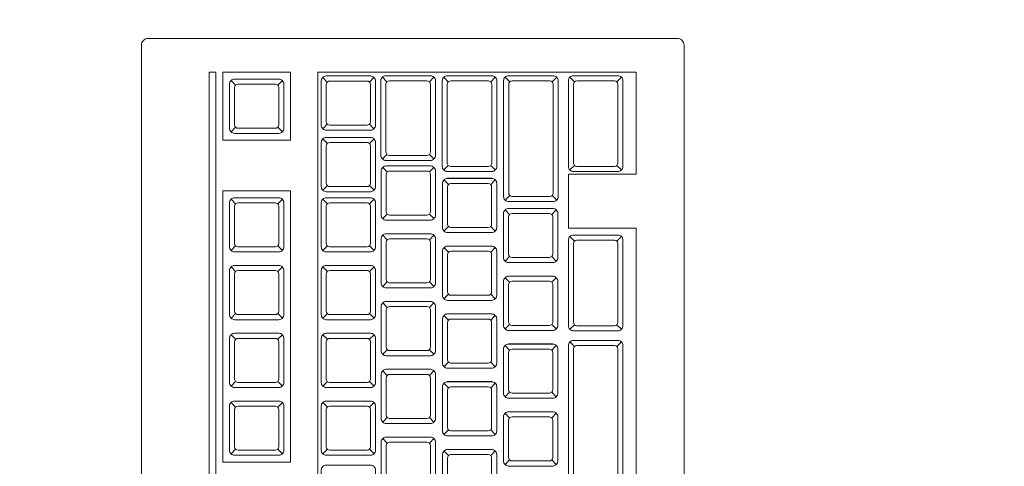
# Model space of a CAD drawing. Header units: millimetres. Extents: x 26866 to 1024070, y -428191 to 408885.
# Tile 238 of 248: x 202830 to 203121, y 399114 to 399246. Entities that reach past the tile are written whole.
import ezdxf

# ---------------------------------------------------------------- set-up
doc = ezdxf.new("R2010")
doc.units = ezdxf.units.MM
doc.header["$LTSCALE"] = 2
doc.layers.add('0_OPIS', color=7, linetype='Continuous', lineweight=13)
doc.layers.add('3DPLAN_A_TABELKA POMIESZCZEŃ', color=7, linetype='Continuous', lineweight=0)
doc.layers.add('3DPLAN_A_KRESKOWANIE 1', color=253, linetype='Continuous')
doc.layers.add('3DPLAN_A_OPIS', color=8, linetype='Continuous')
doc.layers.add('FURNITURE ZD 1 500', color=7, linetype='Continuous', lineweight=13, true_color=0x9fa8a5)
doc.styles.add('ARIAL', font='arial.ttf')
pattern_1 = [(45, (23044.838, -26883.88), (-16.83798, 16.83798), [])]

# ---------------------------------------------------------------- blocks, each defined once
blk = doc.blocks.new('kondygnacja -1')
at = {"layer": '3DPLAN_A_KRESKOWANIE 1'}
h = blk.add_hatch(dxfattribs=at)
h.set_pattern_fill('ANSI31', color=256, scale=7.5, style=0)
h.set_pattern_definition(pattern_1)
h.paths.add_polyline_path([(31677.485, -24430.84), (30214.868, -24430.84), (30214.868, -24470.84), (30429.606, -24470.84), (30429.606, -24477.84), (30447.606, -24477.84), (30447.606, -24818.84), (30476.606, -24818.84), (30476.606, -24470.84), (31012.606, -24470.84), (31012.606, -24478.84), (31079.606, -24478.84), (31079.606, -24470.84), (31638.606, -24470.84), (31638.606, -25036.84), (31079.606, -25036.84), (31079.606, -25028.84), (31012.606, -25028.84), (31012.606, -25036.84), (30611.38, -25036.84), (30611.38, -25072.84), (31023.606, -25072.84), (31034.606, -25082.84), (31034.606, -25330.84), (31023.606, -25340.84), (30831.396, -25340.84, -0.038531), (30832.58, -25356.183), (30832.58, -25371.84), (31079.606, -25371.84), (31079.606, -25072.84), (31638.606, -25072.84), (31638.606, -25943.84), (30832.58, -25943.84), (30832.58, -26009.84), (31677.485, -26009.84)])
h.paths.add_polyline_path([(30682.606, -26009.84), (30832.58, -26009.84), (30832.58, -25943.84), (30760.606, -25943.84), (30760.606, -25454.668), (30735.606, -25464.584), (30735.606, -25943.84), (30682.606, -25943.84)])
h.paths.add_polyline_path([(30679.606, -25371.84), (30735.606, -25371.84), (30735.606, -25464.584), (30760.606, -25454.668), (30760.606, -25371.84), (30832.58, -25371.84), (30832.58, -25356.183, 0.038531), (30831.396, -25340.84), (30679.606, -25340.84)])
h.paths.add_polyline_path([(30355.83, -25371.84), (30425.606, -25371.84), (30425.606, -25379.84), (30463.606, -25379.84), (30463.606, -25424.739), (30471.606, -25424.739), (30471.606, -25395.84), (30533.606, -25395.84), (30533.606, -25371.84), (30576.606, -25371.84), (30576.606, -25341.84), (30472.606, -25341.84), (30472.606, -25326.84), (30427.606, -25326.84), (30427.606, -25341.84), (30355.83, -25341.84)])
h.paths.add_polyline_path([(30456.606, -25936.84), (30425.606, -25936.84), (30425.606, -25945.84), (30380.606, -25945.84), (30380.606, -26009.84), (30512.606, -26009.84), (30512.606, -25943.84), (30466.606, -25943.84), (30466.606, -25712.84), (30456.606, -25712.84)])
h.paths.add_polyline_path([(28888.606, -25941.84), (28888.606, -26009.84), (29013.606, -26009.84), (29013.606, -25941.84)])
h.paths.add_polyline_path([(28591.166, -26009.84), (28591.166, -25944.84), (28547.606, -25944.84), (28547.606, -26009.84)])
h.paths.add_polyline_path([(28624.606, -25870.534), (28654.797, -25870.534), (28654.797, -25924.534), (28624.606, -25924.534), (28624.606, -25944.84), (28591.166, -25944.84), (28591.166, -26009.84), (28713.606, -26009.84), (28713.606, -25941.84), (28672.606, -25941.84), (28672.606, -25932.84), (28657.606, -25932.84), (28657.606, -25716.84), (28624.606, -25716.84)])
h.paths.add_polyline_path([(28372.606, -25944.84), (28328.606, -25944.84), (28328.606, -25907.84), (28282.606, -25907.84), (28282.606, -25944.84), (28248.606, -25944.84), (28248.606, -26009.84), (28372.606, -26009.84)])
h.paths.add_polyline_path([(28092.606, -25563.84), (28054.606, -25563.84), (28054.606, -25383.84), (28067.602, -25383.84), (28067.606, -25375.84), (28340.606, -25375.84), (28340.606, -25341.84), (28070.606, -25341.84), (28070.606, -25332.84), (28030.606, -25332.84), (28030.606, -25395.598), (28048.707, -25395.598), (28048.707, -25449.598), (28030.606, -25449.598), (28030.606, -26009.84), (28073.606, -26009.84), (28073.606, -25944.84), (28054.606, -25944.84), (28054.606, -25668.84), (28092.606, -25668.84)])
h.paths.add_polyline_path([(27949.606, -25495.746), (27949.606, -25507.746), (27983.295, -25507.746), (27983.295, -25521.746), (27949.606, -25521.746), (27949.606, -25531.84), (27999.606, -25531.84), (27999.606, -25934.84), (27982.606, -25934.84), (27982.606, -25942.84), (27947.606, -25942.84), (27947.606, -26009.84), (28026.624, -26009.84), (28026.624, -25449.598), (27999.606, -25449.598), (27999.606, -25463.84), (27949.606, -25463.84), (27949.606, -25481.746), (27983.295, -25481.746), (27983.295, -25495.746)])
h.paths.add_polyline_path([(27982.606, -25361.84), (27952.606, -25361.84), (27952.606, -25332.84), (28026.624, -25332.84), (28026.624, -25395.598), (27999.606, -25395.598), (27999.606, -25377.84), (27982.606, -25377.84)])
h.paths.add_polyline_path([(26818.606, -25892.84), (26781.485, -25892.84), (26781.485, -26009.84), (26894.541, -26009.84), (26894.541, -25942.84), (26830.606, -25942.84), (26830.606, -25930.84), (26818.606, -25930.84)])
h.paths.add_polyline_path([(26894.541, -26009.84), (27115.936, -26009.84), (27115.936, -25942.84), (26894.541, -25942.84)])
h.paths.add_polyline_path([(27115.936, -25942.84), (27115.936, -26009.84), (27466.606, -26009.84), (27466.606, -25942.84), (27427.606, -25942.84), (27427.606, -25933.84), (27384.606, -25933.84), (27384.606, -25942.84)])
h.paths.add_polyline_path([(27641.606, -25942.84), (27641.606, -26009.84), (27802.606, -26009.84), (27802.606, -25942.84)])
h.paths.add_polyline_path([(30621.105, -25040.467), (30688.374, -25040.467), (30688.374, -25072.867), (30621.105, -25072.867)], flags=24)
h = blk.add_hatch(dxfattribs=at)
h.set_pattern_fill('ANSI31', color=256, scale=7.5, style=0)
h.set_pattern_definition(pattern_1)
h.paths.add_polyline_path([(29010.606, -24430.84), (28888.606, -24430.84), (28888.606, -24472.84), (29010.606, -24472.84)])
h.paths.add_polyline_path([(29275.573, -25037.84), (29257.606, -25037.84), (29257.606, -24471.84), (29273.606, -24471.84), (29273.606, -24468.84), (29303.606, -24468.84), (29303.606, -24430.84), (29185.606, -24430.84), (29185.606, -24471.84), (29228.606, -24471.84), (29228.606, -25049.84), (29175.018, -25049.84), (29175.018, -25053.062, 0.060091), (29177.886, -25076.84), (29272.378, -25076.84)])
h.paths.add_polyline_path([(29273.606, -25072.84), (29380.606, -25072.84), (29380.606, -25037.84), (29275.573, -25037.84), (29272.378, -25076.84), (29273.606, -25076.84)])
h.paths.add_polyline_path([(29498.606, -25037.84), (29480.606, -25037.84), (29480.606, -25072.84), (29708.606, -25072.84), (29708.606, -25039.85), (29536.606, -25039.85), (29536.606, -24939.85), (29498.606, -24939.85)])
h.paths.add_polyline_path([(29566.606, -24430.84), (29473.606, -24430.84), (29473.606, -24468.84), (29498.606, -24468.84), (29498.606, -24727.874), (29524.775, -24727.874), (29524.775, -24781.874), (29498.606, -24781.874), (29498.606, -24826.85), (29536.606, -24826.85), (29536.606, -24470.85), (29566.606, -24470.85)])
h.paths.add_polyline_path([(29736.606, -24430.84), (29736.606, -24470.85), (29828.606, -24470.85), (29828.606, -24472.85), (29873.606, -24472.85), (29873.606, -24470.85), (30016.865, -24470.85), (30016.865, -24430.84)])
h.paths.add_polyline_path([(30016.865, -24470.85), (30112.842, -24470.85), (30112.842, -24430.84), (30016.865, -24430.84)])
h.paths.add_polyline_path([(29864.606, -25141.84), (29835.606, -25141.84), (29835.606, -25153.062), (29864.606, -25153.062)])
h.paths.add_polyline_path([(29864.606, -25087.84), (29880.606, -25069.84), (30213.451, -25069.84, 0.042168), (30214.868, -25053.062), (30214.868, -25041.84), (30178.606, -25041.84), (30178.606, -24470.84), (30214.868, -24470.84), (30214.868, -24430.84), (30112.842, -24430.84), (30112.842, -24470.85), (30115.606, -24470.85), (30115.606, -24477.85), (30159.606, -24477.85), (30159.606, -25039.85), (29899.606, -25039.85), (29899.606, -25026.85), (29826.606, -25026.85), (29826.606, -25039.85), (29803.606, -25039.85), (29803.606, -25072.84), (29819.606, -25072.84), (29835.606, -25088.84), (29835.606, -25153.062), (29864.606, -25153.062)])
h.paths.add_polyline_path([(29463.606, -25369.84), (29509.606, -25369.84), (29509.606, -25408.84), (29538.606, -25408.84), (29538.606, -25366.84), (29765.606, -25366.84), (29765.606, -25448.84), (29937.606, -25448.84), (29937.606, -25366.84), (30091.056, -25366.84), (30091.056, -25356.183, -0.035999), (30092.09, -25341.84), (29880.606, -25341.84), (29864.606, -25325.84), (29864.606, -25261.84), (29835.606, -25261.84), (29835.606, -25325.84), (29819.606, -25341.84), (29463.606, -25341.84)])
h.paths.add_polyline_path([(30252.83, -25342.153), (30252.83, -25341.84), (30092.09, -25341.84, 0.035999), (30091.056, -25356.183), (30091.056, -25366.84), (30152.606, -25366.84), (30152.606, -25937.84), (30091.056, -25937.84), (30091.056, -26009.84), (30210.606, -26009.84), (30210.606, -25945.84), (30180.606, -25945.84), (30180.606, -25371.84), (30252.83, -25371.84), (30252.83, -25350.577), (30252.33, -25350.577), (30252.33, -25342.153)])
h.paths.add_polyline_path([(30081.987, -25665.134), (30231.695, -25665.134), (30231.695, -25700.215), (30081.987, -25700.215)], flags=9)
h.paths.add_polyline_path([(29875.606, -25931.84), (29829.606, -25931.84), (29829.606, -25937.84), (29781.606, -25937.84), (29781.606, -26009.84), (29917.606, -26009.84), (29917.606, -25937.84), (29875.606, -25937.84)])
h.paths.add_polyline_path([(29611.606, -26009.84), (29611.606, -25937.84), (29538.606, -25937.84), (29538.606, -25683.804), (29507.606, -25683.804), (29507.606, -25943.84), (29482.606, -25943.84), (29482.606, -26009.84)])
h.paths.add_polyline_path([(29282.811, -25653.753), (29568.722, -25653.753), (29568.722, -25738.674), (29282.811, -25738.674)], flags=9)
h.paths.add_polyline_path([(29479.606, -25623.84), (29507.606, -25623.84), (29507.606, -25683.804), (29538.606, -25683.804), (29538.606, -25498.84), (29509.606, -25498.84), (29509.606, -25608.84), (29479.606, -25608.84)])
h.paths.add_polyline_path([(29389.606, -25608.84), (29262.167, -25608.84), (29262.167, -25623.84), (29389.606, -25623.84)])
h.paths.add_polyline_path([(29312.606, -25943.84), (29275.606, -25943.84), (29275.606, -25936.84), (29262.167, -25936.84), (29262.167, -26009.84), (29312.606, -26009.84)])
h.paths.add_polyline_path([(29188.606, -26009.84), (29262.167, -26009.84), (29262.167, -25936.84), (29256.606, -25936.84), (29256.606, -25683.804), (29227.606, -25683.804), (29227.606, -25941.84), (29188.606, -25941.84)])
h.paths.add_polyline_path([(29227.606, -25683.804), (29256.606, -25683.804), (29256.606, -25623.84), (29262.167, -25623.84), (29262.167, -25608.84), (29259.606, -25608.84), (29259.606, -25369.84), (29262.167, -25369.84), (29262.167, -25356.183, 0.056395), (29259.639, -25333.84), (29224.606, -25333.84), (29224.606, -25341.84), (29157.606, -25341.84), (29157.606, -25371.84), (29227.606, -25371.84)])
h.paths.add_polyline_path([(29373.606, -25341.84), (29270.606, -25341.84), (29270.606, -25333.84), (29259.639, -25333.84, -0.056395), (29262.167, -25356.183), (29262.167, -25369.84), (29373.606, -25369.84)])
h.paths.add_polyline_path([(30170.106, -24766.995), (30186.534, -24766.995), (30186.534, -24786.995), (30170.106, -24786.995)], flags=24)
h.paths.add_polyline_path([(29566.123, -25338.582), (29633.392, -25338.582), (29633.392, -25370.982), (29566.123, -25370.982)], flags=24)
h.paths.add_polyline_path([(29957.208, -25338.582), (30024.477, -25338.582), (30024.477, -25370.982), (29957.208, -25370.982)], flags=24)
h.paths.add_polyline_path([(30179.863, -25902.326), (30243.82, -25902.326), (30243.82, -25910.462), (30179.863, -25910.462)], flags=24)
at = {"layer": 'FURNITURE ZD 1 500'}
for p, q in [((29291.822, -24876.939), (29301.21, -24876.939)), ((29291.822, -24905.839), (29291.822, -24876.939)), ((29292.103, -24877.225), (29291.968, -24877.09)), ((29293.345, -24877.225), (29293.48, -24877.09)), ((29293.862, -24877.218), (29293.727, -24877.083)), ((29295.113, -24877.218), (29295.248, -24877.083)), ((29295.671, -24877.218), (29295.536, -24877.083)), ((29296.922, -24877.218), (29297.057, -24877.083)), ((29297.48, -24877.218), (29297.345, -24877.083)), ((29298.731, -24877.218), (29298.866, -24877.083)), ((29299.389, -24877.218), (29299.254, -24877.083)), ((29300.64, -24877.218), (29300.775, -24877.083)), ((29301.21, -24876.939), (29301.21, -24879.939)), ((29289.401, -24877.318), (29289.266, -24877.183)), ((29290.643, -24877.318), (29290.778, -24877.183)), ((29289.401, -24878.56), (29289.266, -24878.695)), ((29290.643, -24878.56), (29290.778, -24878.695)), ((29292.103, -24878.467), (29291.968, -24878.602)), ((29293.345, -24878.467), (29293.48, -24878.602)), ((29292.105, -24879.039), (29291.969, -24878.903)), ((29293.346, -24879.039), (29293.481, -24878.903)), ((29293.862, -24879.36), (29293.727, -24879.495)), ((29295.113, -24879.36), (29295.248, -24879.495)), ((29293.871, -24879.879), (29293.736, -24879.744)), ((29295.113, -24879.879), (29295.248, -24879.744)), ((29295.671, -24879.685), (29295.536, -24879.82)), ((29296.922, -24879.685), (29297.057, -24879.82)), ((29299.389, -24879.685), (29299.254, -24879.82)), ((29300.64, -24879.685), (29300.775, -24879.82)), ((29295.642, -24880.064), (29296.951, -24880.064)), ((29299.21, -24879.939), (29301.21, -24879.939)), ((29299.21, -24879.939), (29299.21, -24881.539)), ((29292.105, -24880.28), (29291.969, -24880.416)), ((29293.346, -24880.28), (29293.481, -24880.416)), ((29295.679, -24880.246), (29295.543, -24880.11)), ((29296.92, -24880.246), (29297.055, -24880.11)), ((29297.48, -24880.574), (29297.345, -24880.71)), ((29298.731, -24880.574), (29298.866, -24880.71)), ((29289.401, -24880.816), (29289.266, -24880.681)), ((29290.643, -24880.816), (29290.778, -24880.681)), ((29292.105, -24880.816), (29291.969, -24880.681)), ((29293.346, -24880.816), (29293.481, -24880.681)), ((29293.871, -24881.121), (29293.736, -24881.256)), ((29295.113, -24881.121), (29295.248, -24881.256)), ((29297.478, -24881.133), (29297.343, -24880.998)), ((29297.442, -24880.952), (29298.751, -24880.952)), ((29298.72, -24881.133), (29298.855, -24880.998)), ((29295.679, -24881.487), (29295.543, -24881.623)), ((29296.92, -24881.487), (29297.055, -24881.623)), ((29293.871, -24881.879), (29293.736, -24881.744)), ((29295.113, -24881.879), (29295.248, -24881.744)), ((29299.21, -24881.539), (29301.21, -24881.539)), ((29299.389, -24881.918), (29299.254, -24881.783)), ((29300.64, -24881.918), (29300.775, -24881.783)), ((29301.21, -24881.539), (29301.21, -24900.839)), ((29289.401, -24882.058), (29289.266, -24882.193)), ((29290.643, -24882.058), (29290.778, -24882.193)), ((29292.105, -24882.058), (29291.969, -24882.193)), ((29293.346, -24882.058), (29293.481, -24882.193)), ((29295.642, -24882.064), (29296.951, -24882.064)), ((29295.679, -24882.246), (29295.543, -24882.11)), ((29296.92, -24882.246), (29297.055, -24882.11)), ((29297.478, -24882.375), (29297.343, -24882.51)), ((29298.72, -24882.375), (29298.855, -24882.51)), ((29289.401, -24882.816), (29289.266, -24882.681)), ((29290.643, -24882.816), (29290.778, -24882.681)), ((29292.105, -24882.816), (29291.969, -24882.681)), ((29293.346, -24882.816), (29293.481, -24882.681)), ((29297.442, -24882.952), (29298.751, -24882.952)), ((29293.871, -24883.121), (29293.736, -24883.256)), ((29295.113, -24883.121), (29295.248, -24883.256)), ((29297.478, -24883.133), (29297.343, -24882.998)), ((29298.72, -24883.133), (29298.855, -24882.998)), ((29295.679, -24883.487), (29295.543, -24883.623)), ((29296.92, -24883.487), (29297.055, -24883.623)), ((29293.871, -24883.879), (29293.736, -24883.744)), ((29295.113, -24883.879), (29295.248, -24883.744)), ((29289.401, -24884.058), (29289.266, -24884.193)), ((29290.643, -24884.058), (29290.778, -24884.193)), ((29292.105, -24884.058), (29291.969, -24884.193)), ((29293.346, -24884.058), (29293.481, -24884.193)), ((29295.679, -24884.246), (29295.543, -24884.11)), ((29295.642, -24884.064), (29296.951, -24884.064)), ((29296.92, -24884.246), (29297.055, -24884.11)), ((29297.478, -24884.375), (29297.343, -24884.51)), ((29298.72, -24884.375), (29298.855, -24884.51)), ((29299.389, -24884.385), (29299.254, -24884.52)), ((29300.64, -24884.385), (29300.775, -24884.52)), ((29289.401, -24884.816), (29289.266, -24884.681)), ((29290.643, -24884.816), (29290.778, -24884.681)), ((29292.105, -24884.816), (29291.969, -24884.681)), ((29293.346, -24884.816), (29293.481, -24884.681)), ((29297.478, -24885.133), (29297.343, -24884.998)), ((29297.442, -24884.952), (29298.751, -24884.952)), ((29298.72, -24885.133), (29298.855, -24884.998)), ((29299.389, -24885.029), (29299.254, -24884.893)), ((29300.64, -24885.029), (29300.775, -24884.893)), ((29293.871, -24885.121), (29293.736, -24885.256)), ((29295.113, -24885.121), (29295.248, -24885.256)), ((29295.679, -24885.487), (29295.543, -24885.623)), ((29296.92, -24885.487), (29297.055, -24885.623)), ((29293.871, -24885.879), (29293.736, -24885.744)), ((29295.113, -24885.879), (29295.248, -24885.744)), ((29289.401, -24886.058), (29289.266, -24886.193)), ((29290.643, -24886.058), (29290.778, -24886.193)), ((29292.105, -24886.058), (29291.969, -24886.193)), ((29293.346, -24886.058), (29293.481, -24886.193)), ((29295.679, -24886.246), (29295.543, -24886.11)), ((29295.642, -24886.064), (29296.951, -24886.064)), ((29296.92, -24886.246), (29297.055, -24886.11)), ((29297.478, -24886.375), (29297.343, -24886.51)), ((29298.72, -24886.375), (29298.855, -24886.51)), ((29289.401, -24886.816), (29289.266, -24886.681)), ((29290.643, -24886.816), (29290.778, -24886.681)), ((29292.105, -24886.816), (29291.969, -24886.681)), ((29293.346, -24886.816), (29293.481, -24886.681)), ((29297.478, -24887.133), (29297.343, -24886.998)), ((29297.442, -24886.952), (29298.751, -24886.952)), ((29298.72, -24887.133), (29298.855, -24886.998)), ((29293.871, -24887.121), (29293.736, -24887.256)), ((29295.113, -24887.121), (29295.248, -24887.256)), ((29295.679, -24887.487), (29295.543, -24887.623)), ((29296.92, -24887.487), (29297.055, -24887.623)), ((29293.871, -24887.879), (29293.736, -24887.744)), ((29295.113, -24887.879), (29295.248, -24887.744)), ((29289.401, -24888.058), (29289.266, -24888.193)), ((29290.643, -24888.058), (29290.778, -24888.193)), ((29292.105, -24888.058), (29291.969, -24888.193)), ((29293.346, -24888.058), (29293.481, -24888.193)), ((29295.679, -24888.246), (29295.543, -24888.11)), ((29295.642, -24888.064), (29296.951, -24888.064)), ((29296.92, -24888.246), (29297.055, -24888.11)), ((29297.478, -24888.375), (29297.343, -24888.51)), ((29298.72, -24888.375), (29298.855, -24888.51))]:
    blk.add_line(p, q, dxfattribs=at)
for points in [[(29286.822, -24875.939), (29302.422, -24875.939, -0.414214), (29302.622, -24876.139), (29302.622, -24921.739, -0.414214), (29302.422, -24921.939), (29286.822, -24921.939, -0.414214), (29286.622, -24921.739), (29286.622, -24876.139, -0.414214)], [(29289.372, -24878.739, -0.414214), (29289.222, -24878.589), (29289.222, -24877.289, -0.414214), (29289.372, -24877.139), (29290.672, -24877.139, -0.414214), (29290.822, -24877.289), (29290.822, -24878.589, -0.414214), (29290.672, -24878.739)], [(29292.074, -24878.646, -0.414214), (29291.924, -24878.496), (29291.924, -24877.196, -0.414214), (29292.074, -24877.046), (29293.374, -24877.046, -0.414214), (29293.524, -24877.196), (29293.524, -24878.496, -0.414214), (29293.374, -24878.646)], [(29293.683, -24877.189), (29293.683, -24879.389, 0.414214), (29293.833, -24879.539), (29295.142, -24879.539, 0.414214), (29295.292, -24879.389), (29295.292, -24877.189, 0.414214), (29295.142, -24877.039), (29293.833, -24877.039, 0.414214)], [(29296.951, -24877.039), (29295.642, -24877.039, 0.414214), (29295.492, -24877.189), (29295.492, -24879.714, 0.414214), (29295.642, -24879.864), (29296.951, -24879.864, 0.414214), (29297.101, -24879.714), (29297.101, -24877.189, 0.414214)], [(29298.76, -24877.039), (29297.451, -24877.039, 0.414214), (29297.301, -24877.189), (29297.301, -24880.604, 0.414214), (29297.451, -24880.754), (29298.76, -24880.754, 0.414214), (29298.91, -24880.604), (29298.91, -24877.189, 0.414214)], [(29299.21, -24877.189), (29299.21, -24879.714, 0.414214), (29299.36, -24879.864), (29300.669, -24879.864, 0.414214), (29300.819, -24879.714), (29300.819, -24877.189, 0.414214), (29300.669, -24877.039), (29299.36, -24877.039, 0.414214)], [(29289.372, -24878.489), (29289.372, -24877.389, -0.414214), (29289.472, -24877.289), (29290.572, -24877.289, -0.414214), (29290.672, -24877.389), (29290.672, -24878.489, -0.414214), (29290.572, -24878.589), (29289.472, -24878.589, -0.414214)], [(29292.074, -24878.396), (29292.074, -24877.296, -0.414214), (29292.174, -24877.196), (29293.274, -24877.196, -0.414214), (29293.374, -24877.296), (29293.374, -24878.396, -0.414214), (29293.274, -24878.496), (29292.174, -24878.496, -0.414214)], [(29293.933, -24879.389), (29295.042, -24879.389, 0.414214), (29295.142, -24879.289), (29295.142, -24877.289, 0.414214), (29295.042, -24877.189), (29293.933, -24877.189, 0.414214), (29293.833, -24877.289), (29293.833, -24879.289, 0.414214)], [(29295.642, -24879.614), (29295.642, -24877.289, -0.414214), (29295.742, -24877.189), (29296.851, -24877.189, -0.414214), (29296.951, -24877.289), (29296.951, -24879.614, -0.414214), (29296.851, -24879.714), (29295.742, -24879.714, -0.414214)], [(29297.551, -24880.604), (29298.66, -24880.604, 0.414214), (29298.76, -24880.504), (29298.76, -24877.289, 0.414214), (29298.66, -24877.189), (29297.551, -24877.189, 0.414214), (29297.451, -24877.289), (29297.451, -24880.504, 0.414214)], [(29299.46, -24879.714), (29300.569, -24879.714, 0.414214), (29300.669, -24879.614), (29300.669, -24877.289, 0.414214), (29300.569, -24877.189), (29299.46, -24877.189, 0.414214), (29299.36, -24877.289), (29299.36, -24879.614, 0.414214)], [(29292.075, -24880.46, -0.414214), (29291.925, -24880.31), (29291.925, -24879.01, -0.414214), (29292.075, -24878.86), (29293.375, -24878.86, -0.414214), (29293.525, -24879.01), (29293.525, -24880.31, -0.414214), (29293.375, -24880.46)], [(29292.075, -24880.21), (29292.075, -24879.11, -0.414214), (29292.175, -24879.01), (29293.275, -24879.01, -0.414214), (29293.375, -24879.11), (29293.375, -24880.21, -0.414214), (29293.275, -24880.31), (29292.175, -24880.31, -0.414214)], [(29293.842, -24881.3, -0.414214), (29293.692, -24881.15), (29293.692, -24879.85, -0.414214), (29293.842, -24879.7), (29295.142, -24879.7, -0.414214), (29295.292, -24879.85), (29295.292, -24881.15, -0.414214), (29295.142, -24881.3)], [(29293.842, -24881.05), (29293.842, -24879.95, -0.414214), (29293.942, -24879.85), (29295.042, -24879.85, -0.414214), (29295.142, -24879.95), (29295.142, -24881.05, -0.414214), (29295.042, -24881.15), (29293.942, -24881.15, -0.414214)], [(29295.649, -24881.667, -0.414214), (29295.499, -24881.517), (29295.499, -24880.217, -0.414214), (29295.649, -24880.067), (29296.949, -24880.067, -0.414214), (29297.099, -24880.217), (29297.099, -24881.517, -0.414214), (29296.949, -24881.667)], [(29295.649, -24881.417), (29295.649, -24880.317, -0.414214), (29295.749, -24880.217), (29296.849, -24880.217, -0.414214), (29296.949, -24880.317), (29296.949, -24881.417, -0.414214), (29296.849, -24881.517), (29295.749, -24881.517, -0.414214)], [(29289.372, -24882.237, -0.414214), (29289.222, -24882.087), (29289.222, -24880.787, -0.414214), (29289.372, -24880.637), (29290.672, -24880.637, -0.414214), (29290.822, -24880.787), (29290.822, -24882.087, -0.414214), (29290.672, -24882.237)], [(29292.075, -24882.237, -0.414214), (29291.925, -24882.087), (29291.925, -24880.787, -0.414214), (29292.075, -24880.637), (29293.375, -24880.637, -0.414214), (29293.525, -24880.787), (29293.525, -24882.087, -0.414214), (29293.375, -24882.237)], [(29289.372, -24881.987), (29289.372, -24880.887, -0.414214), (29289.472, -24880.787), (29290.572, -24880.787, -0.414214), (29290.672, -24880.887), (29290.672, -24881.987, -0.414214), (29290.572, -24882.087), (29289.472, -24882.087, -0.414214)], [(29292.075, -24881.987), (29292.075, -24880.887, -0.414214), (29292.175, -24880.787), (29293.275, -24880.787, -0.414214), (29293.375, -24880.887), (29293.375, -24881.987, -0.414214), (29293.275, -24882.087), (29292.175, -24882.087, -0.414214)], [(29297.449, -24882.554, -0.414214), (29297.299, -24882.404), (29297.299, -24881.104, -0.414214), (29297.449, -24880.954), (29298.749, -24880.954, -0.414214), (29298.899, -24881.104), (29298.899, -24882.404, -0.414214), (29298.749, -24882.554)], [(29297.449, -24882.304), (29297.449, -24881.204, -0.414214), (29297.549, -24881.104), (29298.649, -24881.104, -0.414214), (29298.749, -24881.204), (29298.749, -24882.304, -0.414214), (29298.649, -24882.404), (29297.549, -24882.404, -0.414214)], [(29293.842, -24883.3, -0.414214), (29293.692, -24883.15), (29293.692, -24881.85, -0.414214), (29293.842, -24881.7), (29295.142, -24881.7, -0.414214), (29295.292, -24881.85), (29295.292, -24883.15, -0.414214), (29295.142, -24883.3)], [(29300.669, -24884.564, 0.414214), (29300.819, -24884.414), (29300.819, -24881.889, 0.414214), (29300.669, -24881.739), (29299.36, -24881.739, 0.414214), (29299.21, -24881.889), (29299.21, -24884.414, 0.414214), (29299.36, -24884.564)], [(29293.842, -24883.05), (29293.842, -24881.95, -0.414214), (29293.942, -24881.85), (29295.042, -24881.85, -0.414214), (29295.142, -24881.95), (29295.142, -24883.05, -0.414214), (29295.042, -24883.15), (29293.942, -24883.15, -0.414214)], [(29295.649, -24883.667, -0.414214), (29295.499, -24883.517), (29295.499, -24882.217, -0.414214), (29295.649, -24882.067), (29296.949, -24882.067, -0.414214), (29297.099, -24882.217), (29297.099, -24883.517, -0.414214), (29296.949, -24883.667)], [(29299.36, -24884.314), (29299.36, -24881.989, -0.414214), (29299.46, -24881.889), (29300.569, -24881.889, -0.414214), (29300.669, -24881.989), (29300.669, -24884.314, -0.414214), (29300.569, -24884.414), (29299.46, -24884.414, -0.414214)], [(29295.649, -24883.417), (29295.649, -24882.317, -0.414214), (29295.749, -24882.217), (29296.849, -24882.217, -0.414214), (29296.949, -24882.317), (29296.949, -24883.417, -0.414214), (29296.849, -24883.517), (29295.749, -24883.517, -0.414214)], [(29289.372, -24884.237, -0.414214), (29289.222, -24884.087), (29289.222, -24882.787, -0.414214), (29289.372, -24882.637), (29290.672, -24882.637, -0.414214), (29290.822, -24882.787), (29290.822, -24884.087, -0.414214), (29290.672, -24884.237)], [(29292.075, -24884.237, -0.414214), (29291.925, -24884.087), (29291.925, -24882.787, -0.414214), (29292.075, -24882.637), (29293.375, -24882.637, -0.414214), (29293.525, -24882.787), (29293.525, -24884.087, -0.414214), (29293.375, -24884.237)], [(29289.372, -24883.987), (29289.372, -24882.887, -0.414214), (29289.472, -24882.787), (29290.572, -24882.787, -0.414214), (29290.672, -24882.887), (29290.672, -24883.987, -0.414214), (29290.572, -24884.087), (29289.472, -24884.087, -0.414214)], [(29292.075, -24883.987), (29292.075, -24882.887, -0.414214), (29292.175, -24882.787), (29293.275, -24882.787, -0.414214), (29293.375, -24882.887), (29293.375, -24883.987, -0.414214), (29293.275, -24884.087), (29292.175, -24884.087, -0.414214)], [(29297.449, -24884.554, -0.414214), (29297.299, -24884.404), (29297.299, -24883.104, -0.414214), (29297.449, -24882.954), (29298.749, -24882.954, -0.414214), (29298.899, -24883.104), (29298.899, -24884.404, -0.414214), (29298.749, -24884.554)], [(29297.449, -24884.304), (29297.449, -24883.204, -0.414214), (29297.549, -24883.104), (29298.649, -24883.104, -0.414214), (29298.749, -24883.204), (29298.749, -24884.304, -0.414214), (29298.649, -24884.404), (29297.549, -24884.404, -0.414214)], [(29293.842, -24885.3, -0.414214), (29293.692, -24885.15), (29293.692, -24883.85, -0.414214), (29293.842, -24883.7), (29295.142, -24883.7, -0.414214), (29295.292, -24883.85), (29295.292, -24885.15, -0.414214), (29295.142, -24885.3)], [(29293.842, -24885.05), (29293.842, -24883.95, -0.414214), (29293.942, -24883.85), (29295.042, -24883.85, -0.414214), (29295.142, -24883.95), (29295.142, -24885.05, -0.414214), (29295.042, -24885.15), (29293.942, -24885.15, -0.414214)], [(29295.649, -24885.667, -0.414214), (29295.499, -24885.517), (29295.499, -24884.217, -0.414214), (29295.649, -24884.067), (29296.949, -24884.067, -0.414214), (29297.099, -24884.217), (29297.099, -24885.517, -0.414214), (29296.949, -24885.667)], [(29295.649, -24885.417), (29295.649, -24884.317, -0.414214), (29295.749, -24884.217), (29296.849, -24884.217, -0.414214), (29296.949, -24884.317), (29296.949, -24885.417, -0.414214), (29296.849, -24885.517), (29295.749, -24885.517, -0.414214)], [(29289.372, -24886.237, -0.414214), (29289.222, -24886.087), (29289.222, -24884.787, -0.414214), (29289.372, -24884.637), (29290.672, -24884.637, -0.414214), (29290.822, -24884.787), (29290.822, -24886.087, -0.414214), (29290.672, -24886.237)], [(29292.075, -24886.237, -0.414214), (29291.925, -24886.087), (29291.925, -24884.787, -0.414214), (29292.075, -24884.637), (29293.375, -24884.637, -0.414214), (29293.525, -24884.787), (29293.525, -24886.087, -0.414214), (29293.375, -24886.237)], [(29289.372, -24885.987), (29289.372, -24884.887, -0.414214), (29289.472, -24884.787), (29290.572, -24884.787, -0.414214), (29290.672, -24884.887), (29290.672, -24885.987, -0.414214), (29290.572, -24886.087), (29289.472, -24886.087, -0.414214)], [(29292.075, -24885.987), (29292.075, -24884.887, -0.414214), (29292.175, -24884.787), (29293.275, -24884.787, -0.414214), (29293.375, -24884.887), (29293.375, -24885.987, -0.414214), (29293.275, -24886.087), (29292.175, -24886.087, -0.414214)], [(29297.449, -24886.554, -0.414214), (29297.299, -24886.404), (29297.299, -24885.104, -0.414214), (29297.449, -24884.954), (29298.749, -24884.954, -0.414214), (29298.899, -24885.104), (29298.899, -24886.404, -0.414214), (29298.749, -24886.554)], [(29300.669, -24897.529), (29299.36, -24897.529, -0.414214), (29299.21, -24897.379), (29299.21, -24885, -0.414214), (29299.36, -24884.85), (29300.669, -24884.85, -0.414214), (29300.819, -24885), (29300.819, -24897.379, -0.414214)], [(29300.569, -24885), (29299.46, -24885, 0.414214), (29299.36, -24885.1), (29299.36, -24897.279, 0.414214), (29299.46, -24897.379), (29300.569, -24897.379, 0.414214), (29300.669, -24897.279), (29300.669, -24885.1, 0.414214)], [(29297.449, -24886.304), (29297.449, -24885.204, -0.414214), (29297.549, -24885.104), (29298.649, -24885.104, -0.414214), (29298.749, -24885.204), (29298.749, -24886.304, -0.414214), (29298.649, -24886.404), (29297.549, -24886.404, -0.414214)], [(29293.842, -24887.3, -0.414214), (29293.692, -24887.15), (29293.692, -24885.85, -0.414214), (29293.842, -24885.7), (29295.142, -24885.7, -0.414214), (29295.292, -24885.85), (29295.292, -24887.15, -0.414214), (29295.142, -24887.3)], [(29293.842, -24887.05), (29293.842, -24885.95, -0.414214), (29293.942, -24885.85), (29295.042, -24885.85, -0.414214), (29295.142, -24885.95), (29295.142, -24887.05, -0.414214), (29295.042, -24887.15), (29293.942, -24887.15, -0.414214)], [(29295.649, -24887.667, -0.414214), (29295.499, -24887.517), (29295.499, -24886.217, -0.414214), (29295.649, -24886.067), (29296.949, -24886.067, -0.414214), (29297.099, -24886.217), (29297.099, -24887.517, -0.414214), (29296.949, -24887.667)], [(29295.649, -24887.417), (29295.649, -24886.317, -0.414214), (29295.749, -24886.217), (29296.849, -24886.217, -0.414214), (29296.949, -24886.317), (29296.949, -24887.417, -0.414214), (29296.849, -24887.517), (29295.749, -24887.517, -0.414214)], [(29289.372, -24888.237, -0.414214), (29289.222, -24888.087), (29289.222, -24886.787, -0.414214), (29289.372, -24886.637), (29290.672, -24886.637, -0.414214), (29290.822, -24886.787), (29290.822, -24888.087, -0.414214), (29290.672, -24888.237)], [(29292.075, -24888.237, -0.414214), (29291.925, -24888.087), (29291.925, -24886.787, -0.414214), (29292.075, -24886.637), (29293.375, -24886.637, -0.414214), (29293.525, -24886.787), (29293.525, -24888.087, -0.414214), (29293.375, -24888.237)], [(29289.372, -24887.987), (29289.372, -24886.887, -0.414214), (29289.472, -24886.787), (29290.572, -24886.787, -0.414214), (29290.672, -24886.887), (29290.672, -24887.987, -0.414214), (29290.572, -24888.087), (29289.472, -24888.087, -0.414214)], [(29292.075, -24887.987), (29292.075, -24886.887, -0.414214), (29292.175, -24886.787), (29293.275, -24886.787, -0.414214), (29293.375, -24886.887), (29293.375, -24887.987, -0.414214), (29293.275, -24888.087), (29292.175, -24888.087, -0.414214)], [(29297.449, -24888.554, -0.414214), (29297.299, -24888.404), (29297.299, -24887.104, -0.414214), (29297.449, -24886.954), (29298.749, -24886.954, -0.414214), (29298.899, -24887.104), (29298.899, -24888.404, -0.414214), (29298.749, -24888.554)], [(29297.449, -24888.304), (29297.449, -24887.204, -0.414214), (29297.549, -24887.104), (29298.649, -24887.104, -0.414214), (29298.749, -24887.204), (29298.749, -24888.304, -0.414214), (29298.649, -24888.404), (29297.549, -24888.404, -0.414214)], [(29293.842, -24889.3, -0.414214), (29293.692, -24889.15), (29293.692, -24887.85, -0.414214), (29293.842, -24887.7), (29295.142, -24887.7, -0.414214), (29295.292, -24887.85), (29295.292, -24889.15, -0.414214), (29295.142, -24889.3)], [(29293.842, -24889.05), (29293.842, -24887.95, -0.414214), (29293.942, -24887.85), (29295.042, -24887.85, -0.414214), (29295.142, -24887.95), (29295.142, -24889.05, -0.414214), (29295.042, -24889.15), (29293.942, -24889.15, -0.414214)], [(29295.649, -24889.667, -0.414214), (29295.499, -24889.517), (29295.499, -24888.217, -0.414214), (29295.649, -24888.067), (29296.949, -24888.067, -0.414214), (29297.099, -24888.217), (29297.099, -24889.517, -0.414214), (29296.949, -24889.667)], [(29295.649, -24889.417), (29295.649, -24888.317, -0.414214), (29295.749, -24888.217), (29296.849, -24888.217, -0.414214), (29296.949, -24888.317), (29296.949, -24889.417, -0.414214), (29296.849, -24889.517), (29295.749, -24889.517, -0.414214)], [(29292.075, -24890.127, -0.414214), (29291.925, -24889.977), (29291.925, -24888.677, -0.414214), (29292.075, -24888.527), (29293.375, -24888.527, -0.414214), (29293.525, -24888.677), (29293.525, -24889.977, -0.414214), (29293.375, -24890.127)]]:
    blk.add_lwpolyline(points, format="xyb", close=True, dxfattribs=at)
for points in [[(29288.822, -24876.939), (29288.822, -24912.539), (29288.622, -24912.539), (29288.622, -24876.939)], [(29289.022, -24876.939), (29289.022, -24878.939), (29291.022, -24878.939), (29291.022, -24876.939)], [(29289.022, -24888.439), (29289.022, -24880.439), (29291.022, -24880.439), (29291.022, -24888.439)]]:
    blk.add_lwpolyline(points, close=True, dxfattribs=at)
at = {"layer": '3DPLAN_A_OPIS', "color": 1, "lineweight": 30, "style": 'ARIAL'}
for tag, p in [('PRZESUNIĘCIE_WEJŚCIA', (27655.165, -24535.333)), ('WYŁĄCZONE', (27007.179, -24723.982)), ('Z_OPRACOWANIA', (26996.84, -24746.417)), ('WYŁĄCZONE', (30803.053, -24760.867)), ('Z_OPRACOWANIA', (30792.713, -24783.301)), ('WYŁĄCZONE', (28894.898, -24826.593)), ('Z_OPRACOWANIA', (28884.559, -24849.027)), ('POWIĘKSZENIE_WEJŚCIA', (28313.679, -25144.412)), ('POWIĘKSZENIE_WEJŚCIA', (29600.622, -25191.363)), ('POWIĘKSZENIE_WEJŚCIA', (28011.449, -25235.417)), ('WYŁĄCZONE', (29754.423, -25678.169)), ('Z_OPRACOWANIA', (29744.084, -25700.603)), ('WYJŚCIE_EWAKUACYJNE', (27763.791, -26106.068))]:
    blk.add_attdef(tag, p, '', height=12, dxfattribs=at)
at = {"layer": '3DPLAN_A_OPIS', "color": 0, "lineweight": 30, "style": 'ARIAL'}
for tag, p in [('UGUL_1', (29350.296, -24586.012)), ('UGUL_2', (29622.921, -24586.012)), ('UGUL_3', (29833.15, -24586.012))]:
    blk.add_attdef(tag, p, '', height=12, dxfattribs=at)
at = {"layer": '3DPLAN_A_TABELKA POMIESZCZEŃ', "ltscale": 0.5, "style": 'ARIAL'}
for tag, p in [('KURTYNA', (27861.913, -26064.849)), ('POWIETRZNA', (27861.913, -26084.562))]:
    blk.add_attdef(tag, p, '', height=12, dxfattribs=at)

msp = doc.modelspace()

# ---------------------------------------------------------------- block references
at = {"layer": '0_OPIS', "xscale": 10, "yscale": 10, "zscale": 10}
msp.add_blockref('kondygnacja -1', (-90000, 648000), dxfattribs=at)

doc.saveas('drawing.dxf')
